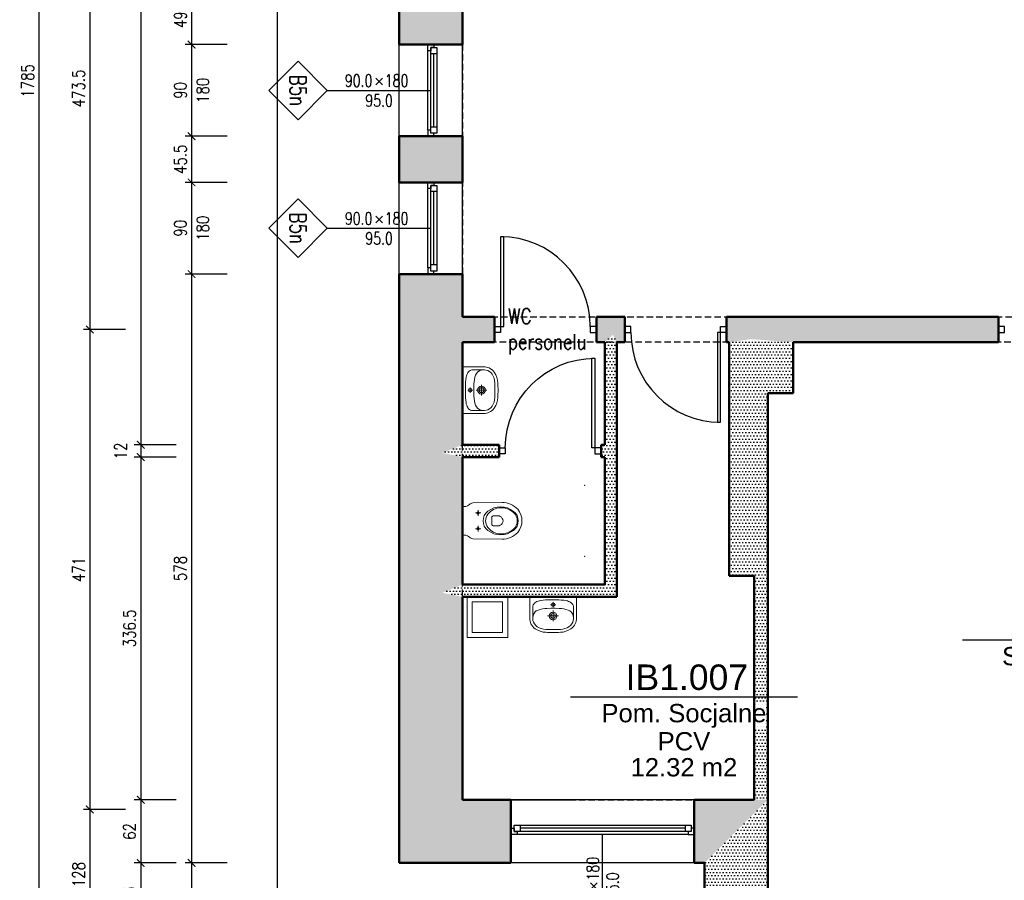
# Model space of a CAD drawing. Header units: millimetres. Extents: x 509 to 7952, y 243 to 5804.
# Tile 2 of 54: x 1288 to 2256, y 774 to 1619. Entities that reach past the tile are written whole.
import ezdxf
from ezdxf.enums import TextEntityAlignment as Align

# ---------------------------------------------------------------- set-up
doc = ezdxf.new("R2010")
doc.units = ezdxf.units.MM
doc.linetypes.add('HIDDEN', pattern=[9.525, 6.35, -3.175])
for name, color, linetype in [('WK-Drzwi', 9, 'Continuous'), ('WK-EtykOkna', 11, 'Continuous'), ('WK-EtykPow', 173, 'Continuous'), ('WK-Okna', 143, 'Continuous'), ('WK-Opisy', 143, 'Continuous'), ('WK-Wymiary', 8, 'Continuous'), ('WK-Ściany', 7, 'Continuous')]:
    doc.layers.add(name, color=color, linetype=linetype)
doc.layers.add('WK-INSTALACJE WODKAN', color=170, linetype='Continuous', lineweight=5)
doc.layers.add('WK-Pomieszczenia', color=173, linetype='Continuous', plot=False)
doc.layers.add('WK-Uwagi', color=2, linetype='Continuous', plot=False)
doc.styles.add('Arial', font='micross.ttf', dxfattribs={"width": 0.9})
doc.styles.add('RomanS-Narrow', font='romans.shx', dxfattribs={"width": 0.8})
doc.styles.add('TAB_Simplex', font='simplex.shx', dxfattribs={"width": 0.8})
doc.dimstyles.new('AEC Dimension 1-50', dxfattribs={"dimtxt": 12, "dimasz": 0.075, "dimexe": 6.25, "dimexo": 0, "dimgap": 5, "dimtad": 1, "dimdec": 1, "dimrnd": 0.5, "dimzin": 9, "dimdsep": 46, "dimtxsty": 'RomanS-Narrow', "dimblk": 'ARCHTICK', "dimcen": 0.125, "dimdle": 3.125, "dimclrd": 8, "dimclre": 8, "dimclrt": 256, "dimadec": 1, "dimazin": 0, "dimtfac": 1, "dimtdec": 1, "dimtmove": 2, "dimatfit": 2, "dimfxl": 0, "dimtolj": 1, "dimtzin": 0, "dimarcsym": 0})
pattern_1 = [(360, (534.9164, 699.143), (1.5875, 3.175), [0, -3.175])]
pattern_2 = [(0, (534.9164, 699.143), (1.5875, 3.175), [0, -3.175])]
pattern_3 = [(360, (534.9164, 699.143), (1.5875, 3.175), [0, -3.175])]

# ---------------------------------------------------------------- blocks, each defined once
blk = doc.blocks.new('J20A')
at = {"color": 8}
for p, q in [((-10.47, -15.46), (-5.02, -15.46)), ((-7.74, -12.8), (-7.74, -18.11)), ((10.47, -15.46), (5.02, -15.46)), ((7.74, -12.8), (7.74, -18.11))]:
    blk.add_line(p, q, dxfattribs=at)
for points in [[(0, 0), (-13.22, 0, 0.361499), (-14.04, -0.68), (-14.04, -1.97, -0.113832), (-14.72, -4.92), (-16.09, -6.9, 0.160391), (-17.54, -10.27, -9.743295)], [(0, 0), (13.22, 0, -0.361499), (14.04, -0.68), (14.04, -1.97, 0.113832), (14.72, -4.92), (16.09, -6.9, -0.160391), (17.54, -10.27, 9.743295)], [(-17.54, -10.27), (-18.01, -38.9, 0.215306), (-11.31, -54.4, 0.363764), (11.31, -54.4, 0.215307), (18.01, -38.9), (17.54, -10.27)]]:
    blk.add_lwpolyline(points, format="xyb")
for points in [[(-9.35, -24.93, -0.495421), (9.35, -24.93, -0.34834), (9.32, -50.32, -0.494226), (-9.35, -50.28, -0.347612)], [(-12.76, -37.61, -0.225934), (-6.49, -24.94, -0.33442), (6.49, -24.93, -0.225682), (12.76, -37.61, -0.205421), (8.17, -50.28, -0.442489), (-8.17, -50.28, -0.205423)], [(-2.92, -28.82), (2.93, -28.82, -0.480655), (5, -30.99), (5, -34.72, -0.244457), (2.45, -39.1, -0.328114), (-2.46, -39.1, -0.243111), (-5, -34.75), (-4.99, -30.99, -0.480295), (-2.92, -28.82)]]:
    blk.add_lwpolyline(points, format="xyb", close=True)
for centre in [(-7.74, -15.46), (7.74, -15.46)]:
    blk.add_circle(centre, 1.15, dxfattribs=at)
for p in [(-35, 0), (35, 0), (-35, -120), (35, -120)]:
    blk.add_point(p)
blk = doc.blocks.new('J50a')
for p, q in [((20.85, 0), (-20.85, 0)), ((-23, -2.14), (-23, -21)), ((2.53, -7.68), (-2.53, -7.68)), ((0, -10.13), (0, -5.23)), ((23, -21), (23, -2.14)), ((-20, -20.98), (-20, -10.2)), ((-5.34, -18.73), (5.34, -18.73)), ((0, -23.98), (0, -13.48)), ((20, -10.2), (20, -20.98))]:
    blk.add_line(p, q)
at = {"flags": 128}
for points in [[(-20.85, 0, 0.056329), (-22.22, -0.1, 0.274623), (-22.85, -0.67, 0.078029), (-23, -2.14, 0.987626)], [(20.85, 0, -0.056329), (22.22, -0.1, -0.274623), (22.85, -0.67, -0.078029), (23, -2.14, -0.987626)], [(-20, -10.2, -0.104891), (-19.52, -7.91, -0.153237), (-17.09, -5.29, -0.096443), (-12.1, -3.56, -0.04719), (-3.09, -2.97), (-2.75, -2.97, 0.009116), (2.75, -2.97), (3.09, -2.97, -0.053543), (12.87, -3.72, -0.091574), (17.37, -5.47, -0.166964), (19.69, -8.36, -0.062926), (20, -10.2, -1.040135)], [(-23, -21, 0.111521), (-21.76, -26.31, 0.123014), (-17.56, -31.31, 0.141312), (-7.12, -34.81, 0.026087), (7.12, -34.81, 0.141312), (17.56, -31.31, 0.123014), (21.76, -26.31, 0.111521), (23, -21)]]:
    blk.add_lwpolyline(points, format="xyb", dxfattribs=at)
blk.add_lwpolyline([(13.79, -30.26, 0.212121), (19.27, -24.85, 0.157769), (19.69, -18.5, 0.270169), (14.76, -12.99, 0.074819), (6.02, -11.37), (6.02, -11.37), (2.16, -11.22), (-2.16, -11.22), (-6.02, -11.37), (-6.02, -11.37, 0.074819), (-14.76, -12.99, 0.270169), (-19.69, -18.5, 0.157769), (-19.27, -24.85, 0.212121), (-13.79, -30.26, 0.110292), (-5.03, -31.99), (0, -32), (5.03, -31.99, 0.110292)], format="xyb", close=True, dxfattribs=at)
for centre, radius in [((0, -7.68), 1.73), ((0, -18.73), 3.78), ((0, -18.73), 2.33)]:
    blk.add_circle(centre, radius)
blk = doc.blocks.new('WK_Pow_tag_01_50')
at = {"color": 0, "linetype": 'ByBlock'}
blk.add_line((-2.789, 0), (2.789, 0), dxfattribs=at)
at = {"color": 0, "linetype": 'ByBlock', "style": 'Arial'}
for tag, height, p in [('POWIERZCHNIE:NUMERAUTO', 0.625, (0.071, 0.482)), ('POWIERZCHNIE:NAZWA', 0.45, (0, -0.455)), ('POWIERZCHNIE_WYKOŃCZENIE:POSADZKA', 0.45, (0, -1.091)), ('POWIERZCHNIE_STYL:POWOBLICZ', 0.45, (0, -1.728))]:
    blk.add_attdef(tag, text='', height=height, dxfattribs=at).set_placement(p, align=Align.MIDDLE)
blk = doc.blocks.new('WK_WindowTag01_50_L')
for p, q in [((0, -2.543), (0, 0)), ((-0.296, -1.19), (-0.133, -1.353)), ((-0.133, -1.19), (-0.296, -1.353))]:
    blk.add_line(p, q)
blk.add_lwpolyline([(0, -2.543), (0.719, -3.262), (0, -3.981), (-0.719, -3.262)], close=True)
at = {"color": 0, "linetype": 'ByBlock', "lineweight": -2, "style": 'RomanS-Narrow', "width": 0.75}
blk.add_attdef('OKNA_OBIEKTY:WYSOKOŚĆ', text='', height=0.3, rotation=90, dxfattribs=at).set_placement((0, -1.131), align=Align.BOTTOM_LEFT)
blk.add_attdef('OKNA_OBIEKTY:PARAPET', text='', height=0.3, rotation=90, dxfattribs=at).set_placement((0.099, -1.271), align=Align.TOP_CENTER)
blk.add_attdef('OKNA_OBIEKTY:SZEROKOŚĆ', text='', height=0.3, rotation=90, dxfattribs=at).set_placement((0, -1.437), align=Align.BOTTOM_RIGHT)
at = {"color": 0, "linetype": 'ByBlock', "lineweight": -2, "style": 'RomanS-Narrow', "width": 0.75, "flags": 8}
blk.add_attdef('OKNA_OBIEKTY:SYMBOL', text='', height=0.4, dxfattribs=at).set_placement((0, -3.262), align=Align.MIDDLE)
blk = doc.blocks.new('_ArchTick')
at = {"color": 0, "linetype": 'ByBlock', "const_width": 15}
blk.add_lwpolyline([(-50, -50), (50, 50)], dxfattribs=at)
blk = doc.blocks.new('*D866')
at = {"layer": 'Defpoints', "color": 0}
for p in [(1492.24, 1643.26), (1457.24, 1594.46), (1492.24, 1594.46)]:
    blk.add_point(p, dxfattribs=at)
at = {"layer": 'WK-Wymiary', "color": 8, "linetype": 'Continuous', "lineweight": -2, "ltscale": 1.3}
for p, q in [((1457.24, 1646.39), (1457.24, 1591.34)), ((1492.24, 1643.26), (1450.99, 1643.26)), ((1492.24, 1594.46), (1450.99, 1594.46))]:
    blk.add_line(p, q, dxfattribs=at)
at = {"layer": 'WK-Wymiary', "color": 8, "linetype": 'ByBlock', "lineweight": -2, "xscale": 0.075, "yscale": 0.075, "zscale": 0.075}
for p, rotation in [((1457.24, 1643.26), 90), ((1457.24, 1594.46), 270)]:
    blk.add_blockref('_ArchTick', p, dxfattribs=dict(at, rotation=rotation))
at = {"layer": 'WK-Wymiary', "lineweight": -3, "insert": (1446.24, 1618.86), "char_height": 12, "attachment_point": 5, "rotation": 90, "style": 'RomanS-Narrow'}
blk.add_mtext('\\A1;\\A1;49', dxfattribs=at)
blk = doc.blocks.new('*D867')
at = {"layer": 'Defpoints', "color": 0}
for p in [(1492.24, 1594.46), (1457.24, 1504.46), (1492.24, 1504.46)]:
    blk.add_point(p, dxfattribs=at)
at = {"layer": 'WK-Wymiary', "color": 8, "linetype": 'Continuous', "lineweight": -2, "ltscale": 1.3}
for p, q in [((1457.24, 1597.59), (1457.24, 1501.34)), ((1492.24, 1594.46), (1450.99, 1594.46)), ((1492.24, 1504.46), (1450.99, 1504.46))]:
    blk.add_line(p, q, dxfattribs=at)
at = {"layer": 'WK-Wymiary', "color": 8, "linetype": 'ByBlock', "lineweight": -2, "xscale": 0.075, "yscale": 0.075, "zscale": 0.075}
for p, rotation in [((1457.24, 1594.46), 90), ((1457.24, 1504.46), 270)]:
    blk.add_blockref('_ArchTick', p, dxfattribs=dict(at, rotation=rotation))
at = {"layer": 'WK-Wymiary', "lineweight": -3, "insert": (1446.24, 1549.46), "char_height": 12, "attachment_point": 5, "rotation": 90, "style": 'RomanS-Narrow'}
blk.add_mtext('\\A1;\\A1;90', dxfattribs=at)
blk = doc.blocks.new('*D868')
at = {"layer": 'Defpoints', "color": 0}
for p in [(1492.24, 1504.46), (1457.24, 1459.09), (1492.24, 1459.09)]:
    blk.add_point(p, dxfattribs=at)
at = {"layer": 'WK-Wymiary', "color": 8, "linetype": 'Continuous', "lineweight": -2, "ltscale": 1.3}
for p, q in [((1492.24, 1504.46), (1450.99, 1504.46)), ((1457.24, 1507.59), (1457.24, 1455.97)), ((1492.24, 1459.09), (1450.99, 1459.09))]:
    blk.add_line(p, q, dxfattribs=at)
at = {"layer": 'WK-Wymiary', "color": 8, "linetype": 'ByBlock', "lineweight": -2, "xscale": 0.075, "yscale": 0.075, "zscale": 0.075}
for p, rotation in [((1457.24, 1504.46), 90), ((1457.24, 1459.09), 270)]:
    blk.add_blockref('_ArchTick', p, dxfattribs=dict(at, rotation=rotation))
at = {"layer": 'WK-Wymiary', "lineweight": -3, "insert": (1446.24, 1481.78), "char_height": 12, "attachment_point": 5, "rotation": 90, "style": 'RomanS-Narrow'}
blk.add_mtext('\\A1;\\A1;45.5', dxfattribs=at)
blk = doc.blocks.new('*D869')
at = {"layer": 'Defpoints', "color": 0}
for p in [(1492.24, 1459.09), (1457.24, 1369.09), (1492.24, 1369.09)]:
    blk.add_point(p, dxfattribs=at)
at = {"layer": 'WK-Wymiary', "color": 8, "linetype": 'Continuous', "lineweight": -2, "ltscale": 1.3}
for p, q in [((1457.24, 1462.22), (1457.24, 1365.97)), ((1492.24, 1459.09), (1450.99, 1459.09)), ((1492.24, 1369.09), (1450.99, 1369.09))]:
    blk.add_line(p, q, dxfattribs=at)
at = {"layer": 'WK-Wymiary', "color": 8, "linetype": 'ByBlock', "lineweight": -2, "xscale": 0.075, "yscale": 0.075, "zscale": 0.075}
for p, rotation in [((1457.24, 1459.09), 90), ((1457.24, 1369.09), 270)]:
    blk.add_blockref('_ArchTick', p, dxfattribs=dict(at, rotation=rotation))
at = {"layer": 'WK-Wymiary', "lineweight": -3, "insert": (1446.24, 1414.09), "char_height": 12, "attachment_point": 5, "rotation": 90, "style": 'RomanS-Narrow'}
blk.add_mtext('\\A1;\\A1;90', dxfattribs=at)
blk = doc.blocks.new('*D870')
at = {"layer": 'Defpoints', "color": 0}
for p in [(1492.24, 1369.09), (1457.24, 790.92), (1492.24, 790.92)]:
    blk.add_point(p, dxfattribs=at)
at = {"layer": 'WK-Wymiary', "color": 8, "linetype": 'Continuous', "lineweight": -2, "ltscale": 1.3}
for p, q in [((1492.24, 1369.09), (1450.99, 1369.09)), ((1457.24, 1372.22), (1457.24, 787.8)), ((1492.24, 790.92), (1450.99, 790.92))]:
    blk.add_line(p, q, dxfattribs=at)
at = {"layer": 'WK-Wymiary', "color": 8, "linetype": 'ByBlock', "lineweight": -2, "xscale": 0.075, "yscale": 0.075, "zscale": 0.075}
for p, rotation in [((1457.24, 1369.09), 90), ((1457.24, 790.92), 270)]:
    blk.add_blockref('_ArchTick', p, dxfattribs=dict(at, rotation=rotation))
at = {"layer": 'WK-Wymiary', "lineweight": -3, "insert": (1446.24, 1080.01), "char_height": 12, "attachment_point": 5, "rotation": 90, "style": 'RomanS-Narrow'}
blk.add_mtext('\\A1;\\A1;578', dxfattribs=at)
blk = doc.blocks.new('*D871')
at = {"layer": 'Defpoints', "color": 0}
for p in [(1492.24, 790.92), (1457.24, 666.14), (1492.24, 666.14)]:
    blk.add_point(p, dxfattribs=at)
at = {"layer": 'WK-Wymiary', "color": 8, "linetype": 'Continuous', "lineweight": -2, "ltscale": 1.3}
for p, q in [((1457.24, 794.05), (1457.24, 663.02)), ((1492.24, 790.92), (1450.99, 790.92)), ((1492.24, 666.14), (1450.99, 666.14))]:
    blk.add_line(p, q, dxfattribs=at)
at = {"layer": 'WK-Wymiary', "color": 8, "linetype": 'ByBlock', "lineweight": -2, "xscale": 0.075, "yscale": 0.075, "zscale": 0.075}
for p, rotation in [((1457.24, 790.92), 90), ((1457.24, 666.14), 270)]:
    blk.add_blockref('_ArchTick', p, dxfattribs=dict(at, rotation=rotation))
at = {"layer": 'WK-Wymiary', "lineweight": -3, "insert": (1446.24, 728.53), "char_height": 12, "attachment_point": 5, "rotation": 90, "style": 'RomanS-Narrow'}
blk.add_mtext('\\A1;\\A1;125', dxfattribs=at)
blk = doc.blocks.new('*D874')
at = {"layer": 'Defpoints', "color": 0}
for p in [(1442.24, 2310.47), (1407.24, 1201.48), (1442.24, 1201.48)]:
    blk.add_point(p, dxfattribs=at)
at = {"layer": 'WK-Wymiary', "color": 8, "linetype": 'Continuous', "lineweight": -2, "ltscale": 1.3}
for p, q in [((1407.24, 2313.59), (1407.24, 1198.36)), ((1442.24, 2310.47), (1400.99, 2310.47)), ((1442.24, 1201.48), (1400.99, 1201.48))]:
    blk.add_line(p, q, dxfattribs=at)
at = {"layer": 'WK-Wymiary', "color": 8, "linetype": 'ByBlock', "lineweight": -2, "xscale": 0.075, "yscale": 0.075, "zscale": 0.075}
for p, rotation in [((1407.24, 2310.47), 90), ((1407.24, 1201.48), 270)]:
    blk.add_blockref('_ArchTick', p, dxfattribs=dict(at, rotation=rotation))
at = {"layer": 'WK-Wymiary', "lineweight": -3, "insert": (1396.24, 1755.97), "char_height": 12, "attachment_point": 5, "rotation": 90, "style": 'RomanS-Narrow'}
blk.add_mtext('\\A1;\\A1;1109', dxfattribs=at)
blk = doc.blocks.new('*D875')
at = {"layer": 'Defpoints', "color": 0}
for p in [(1442.24, 1201.48), (1407.24, 1189.48), (1442.24, 1189.48)]:
    blk.add_point(p, dxfattribs=at)
at = {"layer": 'WK-Wymiary', "color": 8, "linetype": 'Continuous', "lineweight": -2, "ltscale": 1.3}
for p, q in [((1442.24, 1201.48), (1400.99, 1201.48)), ((1407.24, 1204.61), (1407.24, 1186.36)), ((1442.24, 1189.48), (1400.99, 1189.48))]:
    blk.add_line(p, q, dxfattribs=at)
at = {"layer": 'WK-Wymiary', "color": 8, "linetype": 'ByBlock', "lineweight": -2, "xscale": 0.075, "yscale": 0.075, "zscale": 0.075}
for p, rotation in [((1407.24, 1201.48), 90), ((1407.24, 1189.48), 270)]:
    blk.add_blockref('_ArchTick', p, dxfattribs=dict(at, rotation=rotation))
at = {"layer": 'WK-Wymiary', "lineweight": -3, "insert": (1387.49, 1195.48), "char_height": 12, "attachment_point": 5, "rotation": 90, "style": 'RomanS-Narrow'}
blk.add_mtext('\\A1;\\A1;12', dxfattribs=at)
blk = doc.blocks.new('*D876')
at = {"layer": 'Defpoints', "color": 0}
for p in [(1442.24, 1189.48), (1407.24, 852.92), (1442.24, 852.92)]:
    blk.add_point(p, dxfattribs=at)
at = {"layer": 'WK-Wymiary', "color": 8, "linetype": 'Continuous', "lineweight": -2, "ltscale": 1.3}
for p, q in [((1407.24, 1192.61), (1407.24, 849.8)), ((1442.24, 1189.48), (1400.99, 1189.48)), ((1442.24, 852.92), (1400.99, 852.92))]:
    blk.add_line(p, q, dxfattribs=at)
at = {"layer": 'WK-Wymiary', "color": 8, "linetype": 'ByBlock', "lineweight": -2, "xscale": 0.075, "yscale": 0.075, "zscale": 0.075}
for p, rotation in [((1407.24, 1189.48), 90), ((1407.24, 852.92), 270)]:
    blk.add_blockref('_ArchTick', p, dxfattribs=dict(at, rotation=rotation))
at = {"layer": 'WK-Wymiary', "lineweight": -3, "insert": (1396.24, 1021.2), "char_height": 12, "attachment_point": 5, "rotation": 90, "style": 'RomanS-Narrow'}
blk.add_mtext('\\A1;\\A1;336.5', dxfattribs=at)
blk = doc.blocks.new('*D877')
at = {"layer": 'Defpoints', "color": 0}
for p in [(1442.24, 852.92), (1407.24, 790.92), (1442.24, 790.92)]:
    blk.add_point(p, dxfattribs=at)
at = {"layer": 'WK-Wymiary', "color": 8, "linetype": 'Continuous', "lineweight": -2, "ltscale": 1.3}
for p, q in [((1442.24, 852.92), (1400.99, 852.92)), ((1407.24, 856.05), (1407.24, 787.8)), ((1442.24, 790.92), (1400.99, 790.92))]:
    blk.add_line(p, q, dxfattribs=at)
at = {"layer": 'WK-Wymiary', "color": 8, "linetype": 'ByBlock', "lineweight": -2, "xscale": 0.075, "yscale": 0.075, "zscale": 0.075}
for p, rotation in [((1407.24, 852.92), 90), ((1407.24, 790.92), 270)]:
    blk.add_blockref('_ArchTick', p, dxfattribs=dict(at, rotation=rotation))
at = {"layer": 'WK-Wymiary', "lineweight": -3, "insert": (1396.24, 821.92), "char_height": 12, "attachment_point": 5, "rotation": 90, "style": 'RomanS-Narrow'}
blk.add_mtext('\\A1;\\A1;62', dxfattribs=at)
blk = doc.blocks.new('*D878')
at = {"layer": 'Defpoints', "color": 0}
for p in [(1442.24, 790.92), (1407.24, 728.14), (1442.24, 728.14)]:
    blk.add_point(p, dxfattribs=at)
at = {"layer": 'WK-Wymiary', "color": 8, "linetype": 'Continuous', "lineweight": -2, "ltscale": 1.3}
for p, q in [((1407.24, 794.05), (1407.24, 725.02)), ((1442.24, 790.92), (1400.99, 790.92)), ((1442.24, 728.14), (1400.99, 728.14))]:
    blk.add_line(p, q, dxfattribs=at)
at = {"layer": 'WK-Wymiary', "color": 8, "linetype": 'ByBlock', "lineweight": -2, "xscale": 0.075, "yscale": 0.075, "zscale": 0.075}
for p, rotation in [((1407.24, 790.92), 90), ((1407.24, 728.14), 270)]:
    blk.add_blockref('_ArchTick', p, dxfattribs=dict(at, rotation=rotation))
at = {"layer": 'WK-Wymiary', "lineweight": -3, "insert": (1396.24, 759.53), "char_height": 12, "attachment_point": 5, "rotation": 90, "style": 'RomanS-Narrow'}
blk.add_mtext('\\A1;\\A1;63', dxfattribs=at)
blk = doc.blocks.new('*D883')
at = {"layer": 'Defpoints', "color": 0}
for p in [(1392.24, 1788.03), (1357.24, 1314.67), (1392.24, 1314.67)]:
    blk.add_point(p, dxfattribs=at)
at = {"layer": 'WK-Wymiary', "color": 8, "linetype": 'Continuous', "lineweight": -2, "ltscale": 1.3}
for p, q in [((1357.24, 1791.16), (1357.24, 1311.55)), ((1392.24, 1788.03), (1350.99, 1788.03)), ((1392.24, 1314.67), (1350.99, 1314.67))]:
    blk.add_line(p, q, dxfattribs=at)
at = {"layer": 'WK-Wymiary', "color": 8, "linetype": 'ByBlock', "lineweight": -2, "xscale": 0.075, "yscale": 0.075, "zscale": 0.075}
for p, rotation in [((1357.24, 1788.03), 90), ((1357.24, 1314.67), 270)]:
    blk.add_blockref('_ArchTick', p, dxfattribs=dict(at, rotation=rotation))
at = {"layer": 'WK-Wymiary', "lineweight": -3, "insert": (1346.24, 1551.35), "char_height": 12, "attachment_point": 5, "rotation": 90, "style": 'RomanS-Narrow'}
blk.add_mtext('\\A1;\\A1;473.5', dxfattribs=at)
blk = doc.blocks.new('*D884')
at = {"layer": 'Defpoints', "color": 0}
for p in [(1392.24, 1314.67), (1357.24, 843.42), (1392.24, 843.42)]:
    blk.add_point(p, dxfattribs=at)
at = {"layer": 'WK-Wymiary', "color": 8, "linetype": 'Continuous', "lineweight": -2, "ltscale": 1.3}
for p, q in [((1357.24, 1317.8), (1357.24, 840.3)), ((1392.24, 1314.67), (1350.99, 1314.67)), ((1392.24, 843.42), (1350.99, 843.42))]:
    blk.add_line(p, q, dxfattribs=at)
at = {"layer": 'WK-Wymiary', "color": 8, "linetype": 'ByBlock', "lineweight": -2, "xscale": 0.075, "yscale": 0.075, "zscale": 0.075}
for p, rotation in [((1357.24, 1314.67), 90), ((1357.24, 843.42), 270)]:
    blk.add_blockref('_ArchTick', p, dxfattribs=dict(at, rotation=rotation))
at = {"layer": 'WK-Wymiary', "lineweight": -3, "insert": (1346.24, 1079.05), "char_height": 12, "attachment_point": 5, "rotation": 90, "style": 'RomanS-Narrow'}
blk.add_mtext('\\A1;\\A1;471', dxfattribs=at)
blk = doc.blocks.new('*D885')
at = {"layer": 'Defpoints', "color": 0}
for p in [(1392.24, 843.42), (1357.24, 715.64), (1392.24, 715.64)]:
    blk.add_point(p, dxfattribs=at)
at = {"layer": 'WK-Wymiary', "color": 8, "linetype": 'Continuous', "lineweight": -2, "ltscale": 1.3}
for p, q in [((1392.24, 843.42), (1350.99, 843.42)), ((1357.24, 846.55), (1357.24, 712.52)), ((1392.24, 715.64), (1350.99, 715.64))]:
    blk.add_line(p, q, dxfattribs=at)
at = {"layer": 'WK-Wymiary', "color": 8, "linetype": 'ByBlock', "lineweight": -2, "xscale": 0.075, "yscale": 0.075, "zscale": 0.075}
for p, rotation in [((1357.24, 843.42), 90), ((1357.24, 715.64), 270)]:
    blk.add_blockref('_ArchTick', p, dxfattribs=dict(at, rotation=rotation))
at = {"layer": 'WK-Wymiary', "lineweight": -3, "insert": (1346.24, 779.53), "char_height": 12, "attachment_point": 5, "rotation": 90, "style": 'RomanS-Narrow'}
blk.add_mtext('\\A1;\\A1;128', dxfattribs=at)
blk = doc.blocks.new('*D887')
at = {"layer": 'Defpoints', "color": 0}
for p in [(1342.24, 2451.37), (1307.24, 666.14), (1342.24, 666.14)]:
    blk.add_point(p, dxfattribs=at)
at = {"layer": 'WK-Wymiary', "color": 8, "linetype": 'Continuous', "lineweight": -2, "ltscale": 1.3}
for p, q in [((1342.24, 2451.37), (1300.99, 2451.37)), ((1307.24, 2454.49), (1307.24, 663.02)), ((1342.24, 666.14), (1300.99, 666.14))]:
    blk.add_line(p, q, dxfattribs=at)
at = {"layer": 'WK-Wymiary', "color": 8, "linetype": 'ByBlock', "lineweight": -2, "xscale": 0.075, "yscale": 0.075, "zscale": 0.075}
for p, rotation in [((1307.24, 2451.37), 90), ((1307.24, 666.14), 270)]:
    blk.add_blockref('_ArchTick', p, dxfattribs=dict(at, rotation=rotation))
at = {"layer": 'WK-Wymiary', "lineweight": -3, "insert": (1296.24, 1558.76), "char_height": 12, "attachment_point": 5, "rotation": 90, "style": 'RomanS-Narrow'}
blk.add_mtext('\\A1;\\A1;1785', dxfattribs=at)

msp = doc.modelspace()

# ---------------------------------------------------------------- hatches: boundary and pattern name
at = {"layer": 'WK-Ściany', "linetype": 'Continuous', "lineweight": -3}
h = msp.add_hatch(dxfattribs=at)
h.set_pattern_fill('DOTS', color=253, scale=2, style=0)
h.set_pattern_definition(pattern_1)
h.paths.add_polyline_path([(1723.3, 2310.47), (1661.3, 2372.47), (1661.3, 1775.53), (1704.72, 1783.87), (1723.3, 1800.53)], flags=0)
h.paths.add_polyline_path([(1723.3, 1775.53), (1704.72, 1783.87), (1661.3, 1775.53), (1661.3, 1733.26), (1723.3, 1733.26)], flags=0)
h.paths.add_polyline_path([(1723.3, 1643.26), (1661.3, 1643.26), (1661.3, 1594.46), (1723.3, 1594.46)], flags=0)
h.paths.add_polyline_path([(1723.3, 1504.46), (1661.3, 1504.46), (1661.3, 1459.09), (1723.3, 1459.09)], flags=0)
h.paths.add_polyline_path([(1723.3, 1369.09), (1661.3, 1369.09), (1661.3, 1327.17), (1704.72, 1318.84), (1723.3, 1327.17)], flags=0)
h.paths.add_polyline_path([(1723.3, 1052.17), (1703.64, 1056.17), (1661.3, 1052.17), (1661.3, 790.92), (1723.3, 852.92)], flags=0)
h.paths.add_polyline_path([(1723.3, 1302.17), (1704.72, 1318.84), (1661.3, 1327.17), (1661.3, 1189.48), (1703.64, 1193.48), (1723.3, 1201.48)], flags=0)
h.paths.add_polyline_path([(1723.3, 1189.48), (1703.64, 1193.48), (1661.3, 1189.48), (1661.3, 1052.17), (1703.64, 1056.17), (1723.3, 1064.17)], flags=0)
h = msp.add_hatch(dxfattribs=at)
h.set_pattern_fill('DOTS', color=253, scale=2, style=0)
h.set_pattern_definition(pattern_2)
h.paths.add_polyline_path([(1985.28, 1327.17), (2006.28, 1305.26), (2048.28, 1302.17), (2249.98, 1302.17), (2249.98, 1327.17)], flags=0)
h.paths.add_polyline_path([(2369.98, 1327.17), (2369.98, 1302.17), (2406.23, 1302.17), (2410.23, 1319.84), (2406.23, 1327.17)], flags=0)
h.paths.add_polyline_path([(2418.23, 1327.17), (2410.23, 1319.84), (2406.23, 1302.17), (2520.83, 1302.17), (2516.83, 1319.84), (2508.83, 1327.17)], flags=0)
h.paths.add_polyline_path([(2520.83, 1327.17), (2516.83, 1319.84), (2520.83, 1302.17), (2547.71, 1302.17), (2547.71, 1327.17)], flags=0)
h.paths.add_polyline_path([(1723.3, 1327.17), (1704.72, 1318.84), (1723.3, 1302.17), (1754.88, 1302.17), (1754.88, 1327.17)], flags=0)
h.paths.add_polyline_path([(1854.88, 1327.17), (1854.88, 1302.17), (1863.09, 1302.17), (1871.09, 1309.51), (1875.09, 1327.17)], flags=0)
h.paths.add_polyline_path([(1875.09, 1327.17), (1871.09, 1309.51), (1875.09, 1302.17), (1882.83, 1302.17), (1882.83, 1327.17)], flags=0)
h.paths.add_polyline_path([(1982.83, 1327.17), (1982.83, 1302.17), (1985.28, 1302.17), (2006.28, 1305.26), (1985.28, 1327.17)], flags=0)
h = msp.add_hatch(dxfattribs=at)
h.set_pattern_fill('DOTS', color=253, scale=2, style=0)
h.set_pattern_definition(pattern_3)
h.paths.add_polyline_path([(1863.09, 1064.17), (1875.09, 1052.17), (1875.09, 1189.48), (1866.09, 1193.48), (1863.09, 1189.48)], flags=0)
h.paths.add_polyline_path([(1863.09, 1201.48), (1866.09, 1193.48), (1875.09, 1189.48), (1875.09, 1302.17), (1871.09, 1309.51), (1863.09, 1302.17)], flags=0)
h = msp.add_hatch(dxfattribs=at)
h.set_pattern_fill('DOTS', color=253, scale=2, style=0)
h.set_pattern_definition(pattern_3)
h.paths.add_polyline_path([(1985.28, 1252.07), (2023.28, 1252.07), (2048.28, 1252.07), (2048.28, 1302.17), (2006.28, 1305.26), (1985.28, 1302.17)], flags=0)
h = msp.add_hatch(dxfattribs=at)
h.set_pattern_fill('DOTS', color=253, scale=2, style=0)
h.set_pattern_definition(pattern_3)
h.paths.add_polyline_path([(2023.28, 1252.07), (1985.28, 1252.07), (1985.28, 1072.92), (2010.09, 1072.92), (2023.28, 1072.92)], flags=0)
h = msp.add_hatch(dxfattribs=at)
h.set_pattern_fill('DOTS', color=253, scale=2, style=0)
h.set_pattern_definition(pattern_2)
h.paths.add_polyline_path([(1723.3, 1201.48), (1703.64, 1193.48), (1723.3, 1189.48), (1759.46, 1189.48), (1759.46, 1201.48)], flags=0)
h.paths.add_polyline_path([(1859.46, 1201.48), (1859.46, 1189.48), (1863.09, 1189.48), (1866.09, 1193.48), (1863.09, 1201.48)], flags=0)
h = msp.add_hatch(dxfattribs=at)
h.set_pattern_fill('DOTS', color=253, scale=2, style=0)
h.set_pattern_definition(pattern_2)
h.paths.add_polyline_path([(1723.3, 1064.17), (1703.64, 1056.17), (1723.3, 1052.17), (1875.09, 1052.17), (1863.09, 1064.17)], flags=0)
h = msp.add_hatch(dxfattribs=at)
h.set_pattern_fill('DOTS', color=253, scale=2, style=0)
h.set_pattern_definition(pattern_3)
h.paths.add_polyline_path([(2010.09, 852.92), (2023.28, 852.92), (2023.28, 1072.92), (2010.09, 1072.92)], flags=0)
h = msp.add_hatch(dxfattribs=at)
h.set_pattern_fill('DOTS', color=253, scale=2, style=0)
h.set_pattern_definition(pattern_2)
h.paths.add_polyline_path([(1723.3, 852.92), (1661.3, 790.92), (1770.99, 790.92), (1770.99, 852.92)], flags=0)
h.paths.add_polyline_path([(1950.99, 852.92), (1950.99, 790.92), (1961.28, 790.92), (2023.28, 852.92), (2010.09, 852.92)], flags=0)
h = msp.add_hatch(dxfattribs=at)
h.set_pattern_fill('DOTS', color=253, scale=2, style=0)
h.set_pattern_definition(pattern_1)
h.paths.add_polyline_path([(2023.28, 852.92), (1961.28, 790.92), (1961.28, 666.14), (2023.28, 728.14)], flags=0)

# ---------------------------------------------------------------- linework, layer by layer
msp.add_lwpolyline([(5649.17, 4008.87), (5873.58, 3971.84), (5816.57, 330.7), (1541.54, 330.7), (1541.54, 2778.64), (4012.25, 2778.64), (4012.25, 3854.59), (4389.17, 3988.87), (5649.17, 4008.87)])
at = {"layer": 'WK-Drzwi', "color": 9, "linetype": 'Continuous', "lineweight": -3}
for points in [[(1760.88, 1317.67), (1763.88, 1317.67), (1763.88, 1405.67), (1760.88, 1405.67)], [(1760.88, 1311.67), (1754.88, 1311.67), (1754.88, 1317.67), (1760.88, 1317.67)], [(1848.88, 1311.67), (1854.88, 1311.67), (1854.88, 1317.67), (1848.88, 1317.67)], [(1888.83, 1317.67), (1882.83, 1317.67), (1882.83, 1311.67), (1888.83, 1311.67)], [(1976.83, 1317.67), (1982.83, 1317.67), (1982.83, 1311.67), (1976.83, 1311.67)], [(2255.98, 1317.67), (2249.98, 1317.67), (2249.98, 1311.67), (2255.98, 1311.67)], [(1976.83, 1311.67), (1973.83, 1311.67), (1973.83, 1223.67), (1976.83, 1223.67)], [(1853.46, 1198.48), (1850.46, 1198.48), (1850.46, 1286.48), (1853.46, 1286.48)], [(1765.46, 1192.48), (1759.46, 1192.48), (1759.46, 1198.48), (1765.46, 1198.48)], [(1853.46, 1192.48), (1859.46, 1192.48), (1859.46, 1198.48), (1853.46, 1198.48)]]:
    msp.add_lwpolyline(points, close=True, dxfattribs=at)
at = {"layer": 'WK-Drzwi', "color": 8, "linetype": 'Continuous', "lineweight": -3}
for centre, start, end in [((1760.88, 1317.67), 0, 90), ((1976.83, 1311.67), 180, 270)]:
    msp.add_arc(centre, 88, start, end, dxfattribs=at)
at = {"layer": 'WK-Drzwi', "color": 8, "linetype": 'Continuous', "lineweight": -3, "extrusion": (0, 0, -1)}
msp.add_arc((-1853.46, 1198.48), 88, 0, 90, dxfattribs=at)
at = {"layer": 'WK-INSTALACJE WODKAN'}
for points in [[(1727.82, 1052.17), (1767.82, 1052.17), (1767.82, 1012.17), (1727.82, 1012.17)], [(1732.82, 1047.17), (1762.82, 1047.17), (1762.82, 1017.17), (1732.82, 1017.17)]]:
    msp.add_lwpolyline(points, close=True, dxfattribs=at)
at = {"layer": 'WK-Okna', "color": 143, "linetype": 'Continuous', "lineweight": -3}
for p, q in [((1661.3, 1504.46), (1661.3, 1594.46)), ((1689.3, 1510.46), (1689.3, 1588.46)), ((1723.3, 1504.46), (1723.3, 1594.46)), ((1698.3, 1585.46), (1692.3, 1585.46)), ((1695.3, 1513.46), (1695.3, 1585.46)), ((1698.3, 1513.46), (1692.3, 1513.46)), ((1661.3, 1369.09), (1661.3, 1459.09)), ((1689.3, 1375.09), (1689.3, 1453.09)), ((1723.3, 1369.09), (1723.3, 1459.09)), ((1698.3, 1450.09), (1692.3, 1450.09)), ((1695.3, 1378.09), (1695.3, 1450.09)), ((1698.3, 1378.09), (1692.3, 1378.09)), ((1950.99, 852.92), (1770.99, 852.92)), ((1779.99, 827.92), (1779.99, 821.92)), ((1941.99, 824.92), (1779.99, 824.92)), ((1941.99, 827.92), (1941.99, 821.92)), ((1944.99, 818.92), (1776.99, 818.92)), ((1950.99, 790.92), (1770.99, 790.92))]:
    msp.add_line(p, q, dxfattribs=at)
for points in [[(1689.3, 1588.46), (1689.3, 1594.46), (1695.3, 1594.46), (1695.3, 1591.46), (1692.3, 1591.46), (1692.3, 1588.46)], [(1698.3, 1507.46), (1692.3, 1507.46), (1692.3, 1591.46), (1698.3, 1591.46)], [(1689.3, 1510.46), (1689.3, 1504.46), (1695.3, 1504.46), (1695.3, 1507.46), (1692.3, 1507.46), (1692.3, 1510.46)], [(1689.3, 1453.09), (1689.3, 1459.09), (1695.3, 1459.09), (1695.3, 1456.09), (1692.3, 1456.09), (1692.3, 1453.09)], [(1698.3, 1372.09), (1692.3, 1372.09), (1692.3, 1456.09), (1698.3, 1456.09)], [(1689.3, 1375.09), (1689.3, 1369.09), (1695.3, 1369.09), (1695.3, 1372.09), (1692.3, 1372.09), (1692.3, 1375.09)], [(1776.99, 818.92), (1770.99, 818.92), (1770.99, 824.92), (1773.99, 824.92), (1773.99, 821.92), (1776.99, 821.92)], [(1947.99, 827.92), (1947.99, 821.92), (1773.99, 821.92), (1773.99, 827.92)], [(1944.99, 818.92), (1950.99, 818.92), (1950.99, 824.92), (1947.99, 824.92), (1947.99, 821.92), (1944.99, 821.92)]]:
    msp.add_lwpolyline(points, close=True, dxfattribs=at)
at = {"layer": 'WK-Pomieszczenia', "color": 173, "linetype": 'HIDDEN', "lineweight": -3}
for p, q in [((1723.3, 1775.53), (1723.3, 1327.17)), ((1723.3, 1327.17), (2406.23, 1327.17)), ((1985.28, 1302.17), (1723.3, 1302.17)), ((1723.3, 852.92), (1723.3, 1302.17)), ((1985.28, 1072.92), (1985.28, 1302.17)), ((2547.71, 1302.17), (2048.28, 1302.17)), ((2048.28, 1302.17), (2048.28, 1252.07)), ((2023.28, 1252.07), (2023.28, 728.14)), ((2048.28, 1252.07), (2023.28, 1252.07)), ((2010.09, 1072.92), (1985.28, 1072.92)), ((2010.09, 852.92), (2010.09, 1072.92)), ((1723.3, 852.92), (2010.09, 852.92))]:
    msp.add_line(p, q, dxfattribs=at)
at = {"layer": 'WK-Uwagi', "ltscale": 1.3}
msp.add_lwpolyline([(1723.3, 952.55), (1723.3, 852.92), (1835.04, 852.92)], dxfattribs=at)
at = {"layer": 'WK-Ściany', "color": 7, "linetype": 'Continuous', "lineweight": 50}
for p, q in [((1661.3, 1643.26), (1661.3, 1594.46)), ((1723.3, 1594.46), (1723.3, 1643.26)), ((1661.3, 1594.46), (1723.3, 1594.46)), ((1723.3, 1504.46), (1661.3, 1504.46)), ((1661.3, 1504.46), (1661.3, 1459.09)), ((1723.3, 1459.09), (1723.3, 1504.46)), ((1661.3, 1459.09), (1723.3, 1459.09)), ((1661.3, 790.92), (1661.3, 1369.09)), ((1723.3, 1369.09), (1661.3, 1369.09)), ((1723.3, 1327.17), (1723.3, 1369.09)), ((1754.88, 1327.17), (1723.3, 1327.17)), ((1754.88, 1302.17), (1754.88, 1327.17)), ((1854.88, 1327.17), (1882.83, 1327.17)), ((1854.88, 1327.17), (1854.88, 1302.17)), ((1882.83, 1302.17), (1882.83, 1327.17)), ((1982.83, 1327.17), (1982.83, 1302.17)), ((1982.83, 1327.17), (2249.98, 1327.17)), ((2249.98, 1302.17), (2249.98, 1327.17)), ((1723.3, 1201.48), (1723.3, 1302.17)), ((1723.3, 1302.17), (1754.88, 1302.17)), ((1854.88, 1302.17), (1863.09, 1302.17)), ((1863.09, 1302.17), (1863.09, 1201.48)), ((1875.09, 1302.17), (1882.83, 1302.17)), ((1875.09, 1052.17), (1875.09, 1302.17)), ((1982.83, 1302.17), (1985.28, 1302.17)), ((1985.28, 1302.17), (1985.28, 1252.07)), ((2048.28, 1302.17), (2249.98, 1302.17)), ((2048.28, 1252.07), (2048.28, 1302.17)), ((1985.28, 1252.07), (1985.28, 1072.92)), ((2023.28, 1072.92), (2023.28, 1252.07)), ((2023.28, 1252.07), (2048.28, 1252.07)), ((1759.46, 1201.48), (1723.3, 1201.48)), ((1759.46, 1189.48), (1759.46, 1201.48)), ((1859.46, 1201.48), (1859.46, 1189.48)), ((1863.09, 1201.48), (1859.46, 1201.48)), ((1723.3, 1064.17), (1723.3, 1189.48)), ((1723.3, 1189.48), (1759.46, 1189.48)), ((1859.46, 1189.48), (1863.09, 1189.48)), ((1863.09, 1189.48), (1863.09, 1064.17)), ((1863.09, 1064.17), (1723.3, 1064.17)), ((1985.28, 1072.92), (2010.09, 1072.92)), ((2010.09, 1072.92), (2010.09, 852.92)), ((2023.28, 852.92), (2023.28, 1072.92)), ((1723.3, 852.92), (1723.3, 1052.17)), ((1723.3, 1052.17), (1875.09, 1052.17)), ((1770.99, 852.92), (1723.3, 852.92)), ((1770.99, 790.92), (1770.99, 852.92)), ((1950.99, 852.92), (1950.99, 790.92)), ((2010.09, 852.92), (1950.99, 852.92)), ((2023.28, 728.14), (2023.28, 852.92)), ((1661.3, 790.92), (1770.99, 790.92)), ((1950.99, 790.92), (1961.28, 790.92)), ((1961.28, 790.92), (1961.28, 666.14))]:
    msp.add_line(p, q, dxfattribs=at)

# ---------------------------------------------------------------- block references
at = {"layer": 'WK-EtykOkna', "color": 11, "linetype": 'Continuous', "lineweight": -3, "ltscale": 1.3}
ref = msp.add_blockref('WK_WindowTag01_50_L', (1692.3, 1549.46, -5), dxfattribs=dict(at, xscale=40, yscale=40, zscale=40, rotation=270))
ref.add_attrib('OKNA_OBIEKTY:SYMBOL', 'B5n', dxfattribs={"layer": '0', "color": 0, "linetype": 'ByBlock', "lineweight": -2, "height": 16, "rotation": 270, "style": 'RomanS-Narrow', "width": 0.75}).set_placement((1561.82, 1549.46, -5), align=Align.MIDDLE)
ref.add_attrib('OKNA_OBIEKTY:SZEROKOŚĆ', '90.0', dxfattribs={"layer": '0', "color": 0, "linetype": 'ByBlock', "lineweight": -2, "height": 12, "style": 'RomanS-Narrow', "width": 0.75}).set_placement((1634.84, 1549.46, -5), align=Align.BOTTOM_RIGHT)
ref.add_attrib('OKNA_OBIEKTY:WYSOKOŚĆ', '180', dxfattribs={"layer": '0', "color": 0, "linetype": 'ByBlock', "lineweight": -2, "height": 12, "style": 'RomanS-Narrow', "width": 0.75}).set_placement((1647.06, 1549.46, -5), align=Align.BOTTOM_LEFT)
ref.add_attrib('OKNA_OBIEKTY:PARAPET', '95.0', dxfattribs={"layer": '0', "color": 0, "linetype": 'ByBlock', "lineweight": -2, "height": 12, "style": 'RomanS-Narrow', "width": 0.75}).set_placement((1641.45, 1545.49, -5), align=Align.TOP_CENTER)
ref = msp.add_blockref('WK_WindowTag01_50_L', (1692.3, 1414.09, -5), dxfattribs=dict(at, xscale=40, yscale=40, zscale=40, rotation=270))
ref.add_attrib('OKNA_OBIEKTY:SYMBOL', 'B5n', dxfattribs={"layer": '0', "color": 0, "linetype": 'ByBlock', "lineweight": -2, "height": 16, "rotation": 270, "style": 'RomanS-Narrow', "width": 0.75}).set_placement((1561.82, 1414.09, -5), align=Align.MIDDLE)
ref.add_attrib('OKNA_OBIEKTY:SZEROKOŚĆ', '90.0', dxfattribs={"layer": '0', "color": 0, "linetype": 'ByBlock', "lineweight": -2, "height": 12, "style": 'RomanS-Narrow', "width": 0.75}).set_placement((1634.84, 1414.09, -5), align=Align.BOTTOM_RIGHT)
ref.add_attrib('OKNA_OBIEKTY:WYSOKOŚĆ', '180', dxfattribs={"layer": '0', "color": 0, "linetype": 'ByBlock', "lineweight": -2, "height": 12, "style": 'RomanS-Narrow', "width": 0.75}).set_placement((1647.06, 1414.09, -5), align=Align.BOTTOM_LEFT)
ref.add_attrib('OKNA_OBIEKTY:PARAPET', '95.0', dxfattribs={"layer": '0', "color": 0, "linetype": 'ByBlock', "lineweight": -2, "height": 12, "style": 'RomanS-Narrow', "width": 0.75}).set_placement((1641.45, 1410.12, -5), align=Align.TOP_CENTER)
ref = msp.add_blockref('WK_WindowTag01_50_L', (1860.99, 818.92, -5), dxfattribs=dict(at, xscale=40, yscale=40, zscale=40))
ref.add_attrib('OKNA_OBIEKTY:SYMBOL', 'B4n', dxfattribs={"layer": '0', "color": 0, "linetype": 'ByBlock', "lineweight": -2, "height": 16, "style": 'RomanS-Narrow', "width": 0.75}).set_placement((1860.99, 688.44, -5), align=Align.MIDDLE)
ref.add_attrib('OKNA_OBIEKTY:SZEROKOŚĆ', '180.0', dxfattribs={"layer": '0', "color": 0, "linetype": 'ByBlock', "lineweight": -2, "height": 12, "rotation": 90, "style": 'RomanS-Narrow', "width": 0.75}).set_placement((1860.99, 761.45, -5), align=Align.BOTTOM_RIGHT)
ref.add_attrib('OKNA_OBIEKTY:WYSOKOŚĆ', '180', dxfattribs={"layer": '0', "color": 0, "linetype": 'ByBlock', "lineweight": -2, "height": 12, "rotation": 90, "style": 'RomanS-Narrow', "width": 0.75}).set_placement((1860.99, 773.68, -5), align=Align.BOTTOM_LEFT)
ref.add_attrib('OKNA_OBIEKTY:PARAPET', '95.0', dxfattribs={"layer": '0', "color": 0, "linetype": 'ByBlock', "lineweight": -2, "height": 12, "rotation": 90, "style": 'RomanS-Narrow', "width": 0.75}).set_placement((1864.96, 768.06, -5), align=Align.TOP_CENTER)
at = {"layer": 'WK-EtykPow', "color": 173, "linetype": 'Continuous', "lineweight": -3, "ltscale": 1.3, "xscale": 40, "yscale": 40, "zscale": 40}
for p, values in [((2326.09, 1009.95), {'POWIERZCHNIE_WYKOŃCZENIE:POSADZKA': 'PCV', 'POWIERZCHNIE:NUMERAUTO': 'IB1.006', 'POWIERZCHNIE:NAZWA': 'Sala chorych', 'POWIERZCHNIE_STYL:POWOBLICZ': '33.74 m2'}), ((1940.94, 954.01), {'POWIERZCHNIE_WYKOŃCZENIE:POSADZKA': 'PCV', 'POWIERZCHNIE:NUMERAUTO': 'IB1.007', 'POWIERZCHNIE:NAZWA': 'Pom. Socjalne', 'POWIERZCHNIE_STYL:POWOBLICZ': '12.32 m2'})]:
    msp.add_blockref('WK_Pow_tag_01_50', p, dxfattribs=at).add_auto_attribs(values)
at = {"layer": 'WK-INSTALACJE WODKAN', "color": 170, "linetype": 'Continuous', "lineweight": 5}
for name, p, rotation in [('J50a', (1723.31, 1255.13), 89.99999999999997), ('J20A', (1723.3, 1126.83), 89.99999999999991)]:
    msp.add_blockref(name, p, dxfattribs=dict(at, rotation=rotation))
msp.add_blockref('J50a', (1812.4, 1052.17), dxfattribs=at)

# ---------------------------------------------------------------- texts
at = {"layer": 'WK-Opisy', "insert": (1768.17, 1335.22), "char_height": 15, "width": 101.8436, "attachment_point": 1, "style": 'TAB_Simplex'}
msp.add_mtext('WC personelu', dxfattribs=at)
at = {"layer": 'WK-Wymiary', "color": 8, "linetype": 'Continuous', "lineweight": -3, "char_height": 12, "attachment_point": 2, "rotation": 90, "style": 'RomanS-Narrow'}
for insert in [(1462.24, 1549.46), (1462.24, 1414.09)]:
    msp.add_mtext('\\A1;180', dxfattribs=dict(at, insert=insert))

# ---------------------------------------------------------------- dimensions: what is measured, and where the dimension line sits
at = {"layer": 'WK-Wymiary', "color": 8, "linetype": 'Continuous', "lineweight": -3, "ltscale": 1.3}
for base, p1, p2, text, picture, middle in [((1307.24, 666.14), (1342.24, 2451.37), (1342.24, 666.14), '\\A1;1785', '*D887', (1296.24, 1558.76)), ((1407.24, 1201.48), (1442.24, 2310.47), (1442.24, 1201.48), '\\A1;1109', '*D874', (1396.24, 1755.97)), ((1357.24, 1314.67), (1392.24, 1788.03), (1392.24, 1314.67), '\\A1;473.5', '*D883', (1346.24, 1551.35)), ((1457.24, 1594.46), (1492.24, 1643.26), (1492.24, 1594.46), '\\A1;49', '*D866', (1446.24, 1618.86)), ((1457.24, 1504.46), (1492.24, 1594.46), (1492.24, 1504.46), '\\A1;90', '*D867', (1446.24, 1549.46)), ((1457.24, 1459.09), (1492.24, 1504.46), (1492.24, 1459.09), '\\A1;45.5', '*D868', (1446.24, 1481.78)), ((1457.24, 1369.09), (1492.24, 1459.09), (1492.24, 1369.09), '\\A1;90', '*D869', (1446.24, 1414.09)), ((1457.24, 790.92), (1492.24, 1369.09), (1492.24, 790.92), '\\A1;578', '*D870', (1446.24, 1080.01)), ((1357.24, 843.42), (1392.24, 1314.67), (1392.24, 843.42), '\\A1;471', '*D884', (1346.24, 1079.05)), ((1407.24, 1189.48), (1442.24, 1201.48), (1442.24, 1189.48), '\\A1;12', '*D875', (1387.49, 1195.48)), ((1407.24, 852.92), (1442.24, 1189.48), (1442.24, 852.92), '\\A1;336.5', '*D876', (1396.24, 1021.2)), ((1407.24, 790.92), (1442.24, 852.92), (1442.24, 790.92), '\\A1;62', '*D877', (1396.24, 821.92)), ((1357.24, 715.64), (1392.24, 843.42), (1392.24, 715.64), '\\A1;128', '*D885', (1346.24, 779.53)), ((1407.24, 728.14), (1442.24, 790.92), (1442.24, 728.14), '\\A1;63', '*D878', (1396.24, 759.53)), ((1457.24, 666.14), (1492.24, 790.92), (1492.24, 666.14), '\\A1;125', '*D871', (1446.24, 728.53))]:
    dim = msp.add_linear_dim(base=base, p1=p1, p2=p2, angle=90, text=text, dimstyle='AEC Dimension 1-50', override={"dimclrd": 8, "dimclre": 8, "dimclrt": 256}, dxfattribs=at)
    dim.commit()
    dim.dimension.update_dxf_attribs({"geometry": picture, "text_midpoint": middle})

doc.saveas('drawing.dxf')
